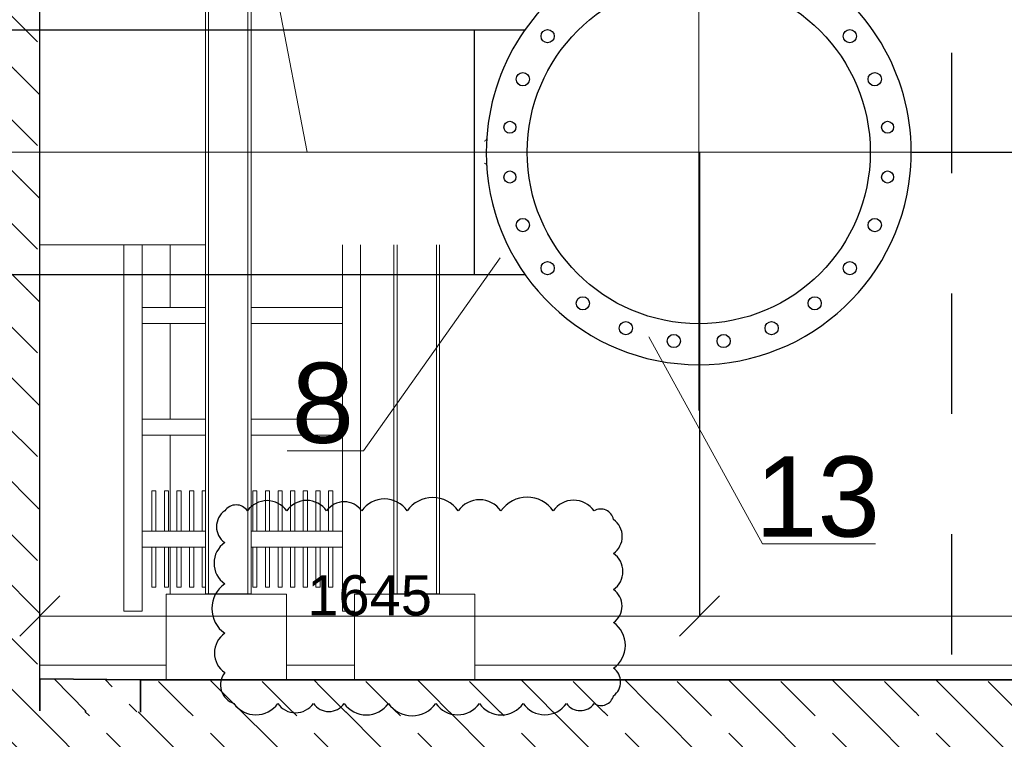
# Model space of a CAD drawing. Header units: millimetres. Extents: x -3176 to 162662, y -36434 to 57907.
# Tile 16 of 155: x 69903 to 72358, y -2222 to -428. Entities that reach past the tile are written whole.
import ezdxf

# ---------------------------------------------------------------- set-up
doc = ezdxf.new("R2010")
doc.units = ezdxf.units.MM
doc.linetypes.add('1-Sheet - 32170-CIV-6170-DW-2035-015-02 - PRZEKROJE A-A - B-B$0$A_Dash_3_0mm', pattern=[60, 30, -30])
doc.linetypes.add('CENTER', pattern=[2, 1.25, -0.25, 0.25, -0.25])
doc.layers.get('0').update_dxf_attribs({"lineweight": 5})
doc.layers.add('!20240904_UG_Rewizja C', color=6, linetype='Continuous', lineweight=30, plot=False)
for name, color, linetype, lineweight in [('!UG_kształtki', 10, 'Continuous', 30), ('!UG_Naw_N1', 112, 'Continuous', 30), ('!UG_Pomocnicza', 7, 'Continuous', 5), ('!UG_wymiary', 7, 'Continuous', 5), ('1-Sheet - 32170-CIV-6170-DW-2035-015-02 - PRZEKROJE A-A - B-B$0$A-COLS', 8, 'Continuous', 0), ('1-Sheet - 32170-CIV-6170-DW-2035-015-02 - PRZEKROJE A-A - B-B$0$A-FLOR', 8, 'Continuous', 0), ('1-Sheet - 32170-CIV-6170-DW-2035-015-02 - PRZEKROJE A-A - B-B$0$A-FLOR-PATT', 8, 'Continuous', 0), ('1-Sheet - 32170-CIV-6170-DW-2035-015-02 - PRZEKROJE A-A - B-B$0$A-GENM', 8, 'Continuous', 0), ('1-Sheet - 32170-CIV-6170-DW-2035-015-02 - PRZEKROJE A-A - B-B$0$A-WALL', 8, 'Continuous', 0), ('1-Sheet - 32170-CIV-6170-DW-2035-015-02 - PRZEKROJE A-A - B-B$0$A-WALL-PATT', 8, 'Continuous', 0), ('1-Sheet - 32170-CIV-6170-DW-2035-015-02 - PRZEKROJE A-A - B-B$0$G-ANNO-SYMB', 8, 'Continuous', 0), ('1-Sheet - 32170-CIV-6170-DW-2035-015-02 - PRZEKROJE A-A - B-B$0$S-BEAM', 8, 'Continuous', 0)]:
    doc.layers.add(name, color=color, linetype=linetype, lineweight=lineweight)
doc.layers.add('!UG_tekst', color=7, linetype='Continuous')
doc.styles.get("Standard").update_dxf_attribs({"font": 'arial.ttf'})
doc.dimstyles.get("Standard").update_dxf_attribs({"dimtxt": 100, "dimasz": 100, "dimexe": 0.18, "dimexo": 2, "dimgap": 0.09, "dimtad": 1, "dimdec": 0, "dimzin": 0, "dimdsep": 46, "dimtxsty": 'Standard', "dimblk": 'OBLIQUE', "dimcen": 0, "dimdle": 0.5, "dimclrd": 256, "dimclrt": 256, "dimadec": 0, "dimazin": 0, "dimtfac": 1, "dimtdec": 0, "dimtofl": 0, "dimtmove": 1, "dimatfit": 3, "dimldrblk": 'OBLIQUE', "dimfxl": 1, "dimtfillclr": 256, "dimtolj": 1, "dimtzin": 0, "dimlwd": -1, "dimarcsym": 0})
pattern_1 = [(315, (15908.845, 400), (12.93157, 12.93157), [12.192, -6.096]), (315, (15922.053, 400), (12.93157, 12.93157), [20.32, 0, 0, 0])]

# ---------------------------------------------------------------- blocks, each defined once
blk = doc.blocks.new('_OBLIQUE')
at = {"color": 0, "linetype": 'ByBlock'}
blk.add_line((-0.5, -0.5), (0.5, 0.5), dxfattribs=at)
blk = doc.blocks.new('*D196')
at = {"layer": '!UG_Pomocnicza', "transparency": 16777216}
blk.add_line((73845.7, -758.7), (73845.7, 1542.3), dxfattribs=at)
at = {"layer": '!UG_Pomocnicza', "color": 0, "lineweight": -2, "transparency": 16777216}
for p, q in [((73847.7, 1541.8), (73845.9, 1541.8)), ((72128.1, -758.2), (73845.9, -758.2))]:
    blk.add_line(p, q, dxfattribs=at)
at = {"layer": 'Defpoints', "color": 0, "transparency": 16777216}
for p in [(73845.7, 1541.8), (73845.7, 1541.8), (72126.1, -758.2)]:
    blk.add_point(p, dxfattribs=at)
at = {"layer": '!UG_Pomocnicza', "transparency": 16777216, "xscale": 100, "yscale": 100, "zscale": 100}
for p, rotation in [((73845.7, 1541.8), 90), ((73845.7, -758.2), 270)]:
    blk.add_blockref('_OBLIQUE', p, dxfattribs=dict(at, rotation=rotation))
at = {"layer": '!UG_Pomocnicza', "transparency": 16777216, "insert": (73794.5, 391.8), "char_height": 100, "attachment_point": 5, "rotation": 90}
blk.add_mtext('\\A1;2300', dxfattribs=at)
blk = doc.blocks.new('1-Sheet - 32170-CIV-6170-DW-2035-015-02 - PRZEKROJE A-A - B-B')
at = {"layer": '1-Sheet - 32170-CIV-6170-DW-2035-015-02 - PRZEKROJE A-A - B-B$0$A-FLOR-PATT', "lineweight": 9}
h = blk.add_hatch(dxfattribs=at)
h.set_pattern_fill('FP_13', color=256, angle=45, style=0, pattern_type=2)
h.set_pattern_definition([(314.37, (15908.845, 400), (13.072974, 12.7886), [12.192, -6.096]), (314.37, (15922.051, 399.855), (13.072974, 12.7886), [20.32, 0, 0, 0])])
h.paths.add_polyline_path([(7020.38, -215.42), (7020.38, -207.42), (6995.26, -207.14), (6995.26, -215.14), (7018.13, -215.39)])
h = blk.add_hatch(dxfattribs=at)
h.set_pattern_fill('FP_3', color=256, angle=45, style=0, pattern_type=2)
h.set_pattern_definition(pattern_1)
h.paths.add_polyline_path([(7020.38, -215.42), (7415.26, -215.42), (7415.26, -207.42), (7020.38, -207.42)])
h = blk.add_hatch(dxfattribs=at)
h.set_pattern_fill('FP_3', color=256, angle=45, style=0, pattern_type=2)
h.set_pattern_definition(pattern_1)
h.paths.add_polyline_path([(6995.26, -240), (6995.26, -210), (6370.26, -210), (6370.26, -240), (6960.99, -240)])
h.paths.add_polyline_path([(7455.26, -240), (7455.26, -210), (7415.26, -210), (7415.26, -240), (7443.26, -240)])
h = blk.add_hatch(dxfattribs=at)
h.set_pattern_fill('FP_3', color=256, angle=45, style=0, pattern_type=2)
h.set_pattern_definition([(315, (15908.845, 400), (12.93157, 12.93157), [12.192, -6.096]), (315, (15922.053, 400), (12.93157, 12.93157), [20.32, 0, 0, 0])])
h.paths.add_polyline_path([(7415.26, -240), (7415.26, -215.42), (7018.13, -215.39), (6995.26, -215.14), (6995.26, -240), (7389.54, -240)])
at = {"layer": '1-Sheet - 32170-CIV-6170-DW-2035-015-02 - PRZEKROJE A-A - B-B$0$A-WALL-PATT', "lineweight": 9}
h = blk.add_hatch(dxfattribs=at)
h.set_pattern_fill('FP_3', color=256, angle=45, style=0, pattern_type=2)
h.set_pattern_definition([(315, (15908.845, 400), (12.93157, 12.93157), [12.192, -6.096]), (315, (15922.053, 400), (12.93157, 12.93157), [20.32, 0, 0, 0])])
h.paths.add_polyline_path([(6995.26, -210), (6995.26, 275), (6970.26, 275), (6970.26, -210)])
at = {"layer": '1-Sheet - 32170-CIV-6170-DW-2035-015-02 - PRZEKROJE A-A - B-B$0$A-COLS'}
for p, q in [((7036.57, -28.94), (7036.57, -185.97)), ((7037.37, -28.94), (7037.37, -185.97)), ((7047.17, -28.94), (7047.17, -185.97)), ((7047.97, -185.97), (7047.97, -28.94)), ((7016.26, -190.3), (7016.26, -98.91)), ((7020.76, -190.3), (7020.76, -98.91)), ((7070.76, -190.3), (7070.76, -98.91)), ((7075.26, -186), (7075.26, -98.91)), ((7083.57, -98.91), (7083.57, -185.97)), ((7084.37, -98.91), (7084.37, -185.97)), ((7094.17, -98.91), (7094.17, -185.97)), ((7094.97, -185.97), (7094.97, -98.91)), ((7037.37, -185.97), (7036.57, -185.97)), ((7038.57, -185.97), (7037.37, -185.97)), ((7045.97, -185.97), (7038.57, -185.97)), ((7047.17, -185.97), (7045.97, -185.97)), ((7047.97, -185.97), (7047.17, -185.97)), ((7084.37, -185.97), (7083.57, -185.97)), ((7085.57, -185.97), (7084.37, -185.97)), ((7092.97, -185.97), (7085.57, -185.97)), ((7094.17, -185.97), (7092.97, -185.97)), ((7094.97, -185.97), (7094.17, -185.97)), ((7020.76, -190.3), (7016.26, -190.3)), ((7073.77, -190.3), (7070.76, -190.3))]:
    blk.add_line(p, q, dxfattribs=at)
at = {"layer": '1-Sheet - 32170-CIV-6170-DW-2035-015-02 - PRZEKROJE A-A - B-B$0$A-FLOR'}
for p, q in [((7026.77, -186), (7056.77, -186)), ((7026.77, -186), (7026.77, -207.42)), ((7056.77, -186), (7056.77, -207.42)), ((7073.77, -186), (7103.77, -186)), ((7073.77, -207.42), (7073.77, -186)), ((7103.77, -186), (7103.77, -207.42)), ((7026.77, -203.76), (6995.26, -203.76)), ((7073.77, -203.76), (7056.77, -203.76)), ((7415.26, -203.76), (7103.77, -203.76))]:
    blk.add_line(p, q, dxfattribs=at)
at = {"layer": '1-Sheet - 32170-CIV-6170-DW-2035-015-02 - PRZEKROJE A-A - B-B$0$A-FLOR', "lineweight": 35}
for p, q in [((7020.38, -207.42), (6995.26, -207.14)), ((6995.26, -207.14), (6995.26, -215.14)), ((7415.26, -207.42), (7020.38, -207.42)), ((7020.38, -207.42), (7020.38, -215.42))]:
    blk.add_line(p, q, dxfattribs=at)
at = {"layer": '1-Sheet - 32170-CIV-6170-DW-2035-015-02 - PRZEKROJE A-A - B-B$0$A-GENM'}
for p, q in [((7023.18, -160.29), (7023.18, -170.31)), ((7024.23, -160.29), (7023.18, -160.29)), ((7024.23, -170.31), (7024.23, -160.29)), ((7026.33, -160.29), (7026.33, -170.31)), ((7027.38, -160.29), (7026.33, -160.29)), ((7027.38, -170.31), (7027.38, -160.29)), ((7029.48, -160.29), (7029.48, -170.31)), ((7030.53, -160.29), (7029.48, -160.29)), ((7030.53, -170.31), (7030.53, -160.29)), ((7032.63, -160.29), (7032.63, -170.31)), ((7033.68, -160.29), (7032.63, -160.29)), ((7033.68, -170.31), (7033.68, -160.29)), ((7035.78, -160.29), (7035.78, -170.31)), ((7036.57, -160.29), (7035.78, -160.29)), ((7048.38, -160.29), (7048.38, -170.35)), ((7049.43, -160.29), (7048.38, -160.29)), ((7049.43, -170.35), (7049.43, -160.29)), ((7051.53, -160.29), (7051.53, -170.33)), ((7052.58, -160.29), (7051.53, -160.29)), ((7052.58, -170.33), (7052.58, -160.29)), ((7054.68, -160.29), (7054.68, -170.33)), ((7055.73, -160.29), (7054.68, -160.29)), ((7055.73, -170.33), (7055.73, -160.29)), ((7057.83, -160.29), (7057.83, -170.32)), ((7058.88, -160.29), (7057.83, -160.29)), ((7058.88, -170.32), (7058.88, -160.29)), ((7060.98, -160.29), (7060.98, -170.32)), ((7062.03, -160.29), (7060.98, -160.29)), ((7062.03, -170.32), (7062.03, -160.29)), ((7064.13, -160.29), (7064.13, -170.32)), ((7065.18, -160.29), (7064.13, -160.29)), ((7065.18, -170.32), (7065.18, -160.29)), ((7067.28, -160.29), (7067.28, -170.32)), ((7068.33, -160.29), (7067.28, -160.29)), ((7068.33, -170.32), (7068.33, -160.29)), ((7023.18, -174.3), (7023.18, -184.31)), ((7024.23, -184.31), (7024.23, -174.3)), ((7026.33, -174.3), (7026.33, -184.31)), ((7027.38, -184.31), (7027.38, -174.3)), ((7029.48, -174.3), (7029.48, -184.31)), ((7030.53, -184.31), (7030.53, -174.3)), ((7032.63, -174.3), (7032.63, -184.31)), ((7033.68, -184.31), (7033.68, -174.3)), ((7035.78, -174.3), (7035.78, -184.31)), ((7048.38, -174.3), (7048.38, -184.31)), ((7049.43, -184.31), (7049.43, -174.3)), ((7051.53, -174.3), (7051.53, -184.31)), ((7052.58, -184.31), (7052.58, -174.3)), ((7054.68, -174.3), (7054.68, -184.31)), ((7055.73, -184.31), (7055.73, -174.3)), ((7057.83, -174.3), (7057.83, -184.31)), ((7058.88, -184.31), (7058.88, -174.3)), ((7060.98, -174.3), (7060.98, -184.31)), ((7062.03, -184.31), (7062.03, -174.3)), ((7064.13, -174.3), (7064.13, -184.31)), ((7065.18, -184.31), (7065.18, -174.3)), ((7067.28, -174.3), (7067.28, -184.31)), ((7068.33, -184.31), (7068.33, -174.3)), ((7023.18, -184.31), (7024.23, -184.31)), ((7026.33, -184.31), (7027.38, -184.31)), ((7029.48, -184.31), (7030.53, -184.31)), ((7032.63, -184.31), (7033.68, -184.31)), ((7035.78, -184.31), (7036.57, -184.31)), ((7048.38, -184.31), (7049.43, -184.31)), ((7051.53, -184.31), (7052.58, -184.31)), ((7054.68, -184.31), (7055.73, -184.31)), ((7057.83, -184.31), (7058.88, -184.31)), ((7060.98, -184.31), (7062.03, -184.31)), ((7064.13, -184.31), (7065.18, -184.31)), ((7067.28, -184.31), (7068.33, -184.31))]:
    blk.add_line(p, q, dxfattribs=at)
at = {"layer": '1-Sheet - 32170-CIV-6170-DW-2035-015-02 - PRZEKROJE A-A - B-B$0$A-WALL', "lineweight": 25}
blk.add_line((6995.26, -207.14), (6995.26, 275), dxfattribs=at)
at = {"layer": '1-Sheet - 32170-CIV-6170-DW-2035-015-02 - PRZEKROJE A-A - B-B$0$A-WALL'}
for p, q in [((7027.76, -114.55), (7027.76, -98.91)), ((7027.76, -142.43), (7027.76, -118.53)), ((7027.76, -170.31), (7027.76, -146.42)), ((7027.76, -186), (7027.76, -174.3))]:
    blk.add_line(p, q, dxfattribs=at)
at = {"layer": '1-Sheet - 32170-CIV-6170-DW-2035-015-02 - PRZEKROJE A-A - B-B$0$G-ANNO-SYMB', "linetype": '1-Sheet - 32170-CIV-6170-DW-2035-015-02 - PRZEKROJE A-A - B-B$0$A_Dash_3_0mm', "lineweight": 25}
blk.add_line((7222.76, -321.06), (7222.76, 854.82), dxfattribs=at)
blk.add_line((7222.76, -321.06), (7222.76, 854.82), dxfattribs=at)
at = {"layer": '1-Sheet - 32170-CIV-6170-DW-2035-015-02 - PRZEKROJE A-A - B-B$0$S-BEAM'}
for p, q in [((6995.26, -98.91), (7036.57, -98.91)), ((7036.57, -114.53), (7020.76, -114.53)), ((7070.76, -114.53), (7047.97, -114.53)), ((7020.76, -118.53), (7036.57, -118.53)), ((7047.97, -118.53), (7070.76, -118.53)), ((7036.57, -142.42), (7020.76, -142.42)), ((7070.76, -142.42), (7047.97, -142.42)), ((7020.76, -146.42), (7036.57, -146.42)), ((7047.97, -146.42), (7070.76, -146.42)), ((7036.57, -170.3), (7020.76, -170.3)), ((7070.76, -170.3), (7047.97, -170.3)), ((7020.76, -174.3), (7036.57, -174.3)), ((7047.97, -174.3), (7070.76, -174.3))]:
    blk.add_line(p, q, dxfattribs=at)
blk = doc.blocks.new('*D232')
at = {"layer": '!UG_Pomocnicza', "ltscale": 10, "transparency": 16777216}
blk.add_line((69952.1, -1914.8), (71598.6, -1914.8), dxfattribs=at)
at = {"layer": '!UG_Pomocnicza', "color": 0, "lineweight": -2, "ltscale": 10, "transparency": 16777216}
for p, q in [((69952.6, -1915), (69952.6, -1914.6)), ((71598.1, -1912.8), (71598.1, -1914.6))]:
    blk.add_line(p, q, dxfattribs=at)
at = {"layer": 'Defpoints', "color": 0, "ltscale": 10, "transparency": 16777216}
for p in [(71598.1, -1914.8), (71598.1, -1914.8), (69952.6, -1917)]:
    blk.add_point(p, dxfattribs=at)
at = {"layer": '!UG_Pomocnicza', "ltscale": 10, "transparency": 16777216, "xscale": 100, "yscale": 100, "zscale": 100, "rotation": 180}
blk.add_blockref('_OBLIQUE', (69952.6, -1914.8), dxfattribs=at)
at = {"layer": '!UG_Pomocnicza', "ltscale": 10, "transparency": 16777216, "xscale": 100, "yscale": 100, "zscale": 100}
blk.add_blockref('_OBLIQUE', (71598.1, -1914.8), dxfattribs=at)
at = {"layer": '!UG_Pomocnicza', "ltscale": 10, "transparency": 16777216, "insert": (70775.3, -1863.7), "char_height": 100, "attachment_point": 5}
blk.add_mtext('\\A1;1645', dxfattribs=at)
blk = doc.blocks.new('*D233')
at = {"layer": '!UG_Pomocnicza', "color": 0, "lineweight": -2, "ltscale": 10, "transparency": 16777216}
for p, q in [((71598.1, -760.2), (71598.1, -1915)), ((74152.6, -760.2), (74152.6, -1915))]:
    blk.add_line(p, q, dxfattribs=at)
at = {"layer": '!UG_Pomocnicza', "ltscale": 10, "transparency": 16777216}
blk.add_line((71597.6, -1914.8), (74153.1, -1914.8), dxfattribs=at)
at = {"layer": 'Defpoints', "color": 0, "ltscale": 10, "transparency": 16777216}
for p in [(71598.1, -758.2), (74152.6, -758.2), (74152.6, -1914.8)]:
    blk.add_point(p, dxfattribs=at)
at = {"layer": '!UG_Pomocnicza', "ltscale": 10, "transparency": 16777216, "xscale": 100, "yscale": 100, "zscale": 100, "rotation": 180}
blk.add_blockref('_OBLIQUE', (71598.1, -1914.8), dxfattribs=at)
at = {"layer": '!UG_Pomocnicza', "ltscale": 10, "transparency": 16777216, "xscale": 100, "yscale": 100, "zscale": 100}
blk.add_blockref('_OBLIQUE', (74152.6, -1914.8), dxfattribs=at)
at = {"layer": '!UG_Pomocnicza', "ltscale": 10, "transparency": 16777216, "insert": (72875.3, -1863.7), "char_height": 100, "attachment_point": 5}
blk.add_mtext('\\A1;2555', dxfattribs=at)

msp = doc.modelspace()

# ---------------------------------------------------------------- linework, layer by layer
at = {"layer": '!20240904_UG_Rewizja C'}
msp.add_lwpolyline([(70413.92, -1652.59, 0.5205671), (70413.92, -1731.72, 0.5205671), (70413.92, -1834.57, 0.5205671), (70413.92, -1957.72, 0.5205671), (70413.92, -2056.04, 0.5205671), (70436.88, -2132.83, 0.5205671), (70546.11, -2132.83, 0.5205671), (70635.07, -2132.83, 0.5205671), (70711.99, -2132.83, 0.5205671), (70821.92, -2132.83, 0.5205671), (70940.43, -2132.83, 0.5205671), (71048.91, -2132.83, 0.5205671), (71158.19, -2132.83, 0.5205671), (71266.15, -2132.83, 0.5205671), (71335.04, -2132.83, 0.5205671), (71383.41, -2113.47, 0.5205671), (71383.41, -2044.88, 0.5205671), (71383.41, -1931.09, 0.5205671), (71383.41, -1848.99, 0.5205671), (71383.41, -1758.65, 0.5205671), (71383.41, -1674.14, 0.5205671), (71334.89, -1652.59, 0.5205671), (71233.09, -1652.59, 0.5205671), (71102.76, -1652.59, 0.5205671), (70996.23, -1652.59, 0.5205671), (70869.03, -1652.59, 0.5205671), (70755.46, -1652.59, 0.5205671), (70668.11, -1652.59, 0.5205671), (70568.41, -1652.59, 0.5205671), (70470.67, -1652.59, 0.5205671)], format="xyb", close=True, dxfattribs=at)
at = {"layer": '!UG_kształtki', "linetype": 'CENTER', "lineweight": 5}
for p, q in [((71596.07, -1402.77), (71596.07, 1353.83)), ((69537.07, -758.24), (71037.07, -758.24)), ((71037.07, -758.24), (72278.38, -758.24))]:
    msp.add_line(p, q, dxfattribs=at)
at = {"layer": '!UG_kształtki'}
for points in [[(69537.07, -453.24), (71037.07, -453.24)], [(71037.07, -1063.24), (71037.07, -453.24)], [(71037.07, -453.24), (71162.62, -453.24)], [(69537.07, -1063.24), (71037.07, -1063.24)], [(71037.07, -1063.24), (71162.62, -1063.24)]]:
    msp.add_lwpolyline(points, dxfattribs=at)
at = {"layer": '!UG_kształtki', "lineweight": 20}
msp.add_circle((71596.07, -758.24), 427.8, dxfattribs=at)
at = {"layer": '!UG_kształtki'}
for centre, radius in [((71596.07, -758.24), 427.8), ((71219.23, -469.08), 16.5), ((71972.91, -469.08), 16.5), ((71157.23, -576.47), 16.5), ((72034.91, -576.47), 16.5), ((71125.13, -696.24), 15), ((72067, -696.24), 15), ((71125.13, -820.24), 15), ((72067, -820.24), 15), ((71157.23, -940.02), 16.5), ((72034.91, -940.02), 16.5), ((71219.23, -1047.4), 16.5), ((71972.91, -1047.4), 16.5), ((71306.91, -1135.08), 16.5), ((71885.23, -1135.08), 16.5), ((71414.29, -1197.08), 16.5), ((71777.84, -1197.08), 16.5), ((71534.07, -1229.18), 16.5), ((71658.07, -1229.18), 16.5)]:
    msp.add_circle(centre, radius, dxfattribs=at)
for start, end in [(354.24004, 180), (180, 354.24004)]:
    msp.add_arc((71596.07, -758.24), 530, start, end, dxfattribs=at)
at = {"layer": '!UG_kształtki', "lineweight": 5}
for centre, start, end in [((71060.87, -724.74), 270, 356.41835), ((71060.87, -791.74), 3.58165, 90)]:
    msp.add_arc(centre, 6, start, end, dxfattribs=at)
at = {"layer": '!UG_wymiary'}
for p, q in [((70619.12, -758.24), (70381.76, 483.28)), ((71100.71, -1021.85), (70759.79, -1502.82)), ((71471.37, -1218.57), (71754.89, -1735.2)), ((70759.79, -1502.82), (70569.64, -1502.82)), ((71754.89, -1735.2), (72036.62, -1735.2))]:
    msp.add_line(p, q, dxfattribs=at)

# ---------------------------------------------------------------- block references
at = {"layer": '!UG_kształtki', "xscale": 10, "yscale": 10, "zscale": 10}
msp.add_blockref('1-Sheet - 32170-CIV-6170-DW-2035-015-02 - PRZEKROJE A-A - B-B', (0, 0), dxfattribs=at)

# ---------------------------------------------------------------- texts
at = {"layer": '!UG_Naw_N1', "color": 0, "char_height": 150, "width": 1572.7834, "attachment_point": 1}
for s, insert in [('\\pi-450,l600,t600;C.L.^I= -1,0 m', (1827.34, -784.93)), ('\\pi-450,l600,t600;C.L.^I= - 1,61 m', (1950.94, -1439.73))]:
    msp.add_mtext(s, dxfattribs=dict(at, insert=insert))
at = {"layer": '!UG_tekst', "lineweight": 20}
for s, p in [('8', (70580.91, -1483.2)), ('13', (71737.06, -1717))]:
    msp.add_text(s, height=200, dxfattribs=at).set_placement(p)

# ---------------------------------------------------------------- dimensions: what is measured, and where the dimension line sits
at = {"layer": '!UG_Pomocnicza'}
dim = msp.add_linear_dim(base=(73845.7, 1541.81), p1=(72126.07, -758.24), p2=(73845.7, 1541.81), angle=90, dimstyle='Standard', dxfattribs=at)
dim.commit()
dim.dimension.update_dxf_attribs({"geometry": '*D196', "text_midpoint": (73794.52, 391.78)})
at = {"layer": '!UG_Pomocnicza', "ltscale": 10}
for base, p1, p2, picture, middle in [((74152.56836893, -1914.80696776), (71598.06836892, -758.24080404), (74152.56836893, -758.24080404), '*D233', (72875.31836893, -1863.65966899)), ((71598.06836893, -1914.80696776), (69952.56836893, -1917.01407875), (71598.06836893, -1914.80696776), '*D232', (70775.31836893, -1863.65966899))]:
    dim = msp.add_linear_dim(base=base, p1=p1, p2=p2, dimstyle='Standard', dxfattribs=at)
    dim.commit()
    dim.dimension.update_dxf_attribs({"geometry": picture, "text_midpoint": middle})

doc.saveas('drawing.dxf')
